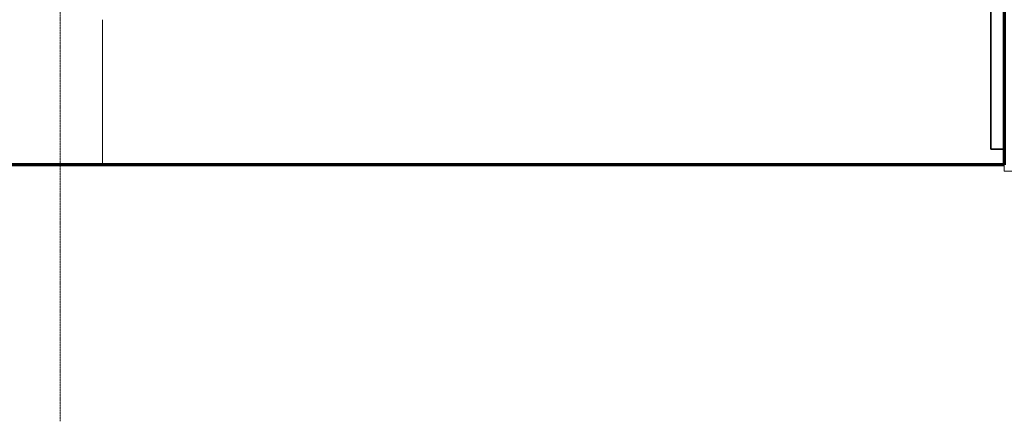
# Model space of a CAD drawing. Header units: millimetres. Extents: x -3164 to 44461, y -1932 to 8822.
# Tile 2 of 9: x 5649 to 11955, y -1742 to 830. Entities that reach past the tile are written whole.
import ezdxf

# ---------------------------------------------------------------- set-up
doc = ezdxf.new("R2010")
doc.units = ezdxf.units.MM
doc.linetypes.add('_Traço - ponto', pattern=[16, 12, -2, 0, -2])
for name, color, linetype, lineweight in [('A-FLOR', 192, 'Continuous', 18), ('A-GENM', 13, 'Continuous', 18), ('A-WALL', 113, 'Continuous', 18), ('S-GRID', 1, 'Continuous', 9)]:
    doc.layers.add(name, color=color, linetype=linetype, lineweight=lineweight)

# ---------------------------------------------------------------- blocks, each defined once
blk = doc.blocks.new('Embasamento - Embasamento-4325691-ELEVAÇÃO 5 - FACHADA DE IMPLANTAÇÃO')
at = {"layer": 'A-GENM', "lineweight": 35}
for p, q in [((11953.5, 0), (11953.5, 1280)), ((11868.5, 1030), (11868.5, 0)), ((11868.5, 0), (11953.5, 0))]:
    blk.add_line(p, q, dxfattribs=at)
at = {"layer": 'A-GENM'}
blk.add_line((6178.5, 830), (6178.5, -100), dxfattribs=at)

msp = doc.modelspace()

# ---------------------------------------------------------------- linework, layer by layer
at = {"layer": 'A-FLOR', "lineweight": 70}
msp.add_line((11953.5, -100), (658.5, -100), dxfattribs=at)
at = {"layer": 'A-WALL', "lineweight": 70}
msp.add_line((11953.5, 5328.7), (11953.5, -100), dxfattribs=at)
at = {"layer": 'A-WALL'}
for p, q in [((11953.5, -100), (11953.5, -140)), ((11953.5, -140), (12303.5, -140))]:
    msp.add_line(p, q, dxfattribs=at)
at = {"layer": 'S-GRID', "linetype": '_Traço - ponto'}
msp.add_line((5908.5, -1741.7), (5908.5, 8321.9), dxfattribs=at)

# ---------------------------------------------------------------- block references
at = {"layer": 'A-GENM'}
msp.add_blockref('Embasamento - Embasamento-4325691-ELEVAÇÃO 5 - FACHADA DE IMPLANTAÇÃO', (0, 0), dxfattribs=at)

doc.saveas('drawing.dxf')
